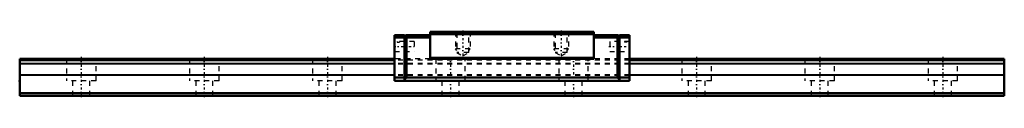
# Model space of a CAD drawing. Header units: millimetres. Extents: x -12 to 188, y 0 to 13.
import ezdxf

# ---------------------------------------------------------------- set-up
doc = ezdxf.new("R2010")
doc.units = ezdxf.units.MM
doc.linetypes.add('Center', pattern=[1.5, 0.45, -0.5, 0.05, -0.5])
doc.linetypes.add('Dashed', pattern=[2, 1, -1])
for name, color, linetype, lineweight in [('2d ConnectionPoints', 7, 'Continuous', 50), ('AM_0', 7, 'Continuous', 50), ('AM_4', 3, 'Continuous', 25), ('AM_5', 3, 'Continuous', 25), ('AM_7', 7, 'Center', 25), ('AM_9', 6, 'Dashed', 25)]:
    doc.layers.add(name, color=color, linetype=linetype, lineweight=lineweight)

# ---------------------------------------------------------------- blocks, each defined once
blk = doc.blocks.new('1_RSX12NMUU1_Slider_0_in_RSX12NMUU200LMG1250W76150001_0')
at = {"layer": 'AM_0'}
for p, q in [((63.65, 12.3), (65.65, 12.3)), ((63.65, 12.3), (63.65, 3)), ((65.65, 12), (65.95, 12.3)), ((65.65, 12.3), (65.65, 3.3)), ((65.75, 12.1), (66.05, 11.8)), ((65.95, 12.3), (70.85, 12.3)), ((104.15, 13), (70.85, 13)), ((70.85, 13), (70.85, 7.5)), ((104.15, 12.5), (70.85, 12.5)), ((104.15, 13), (104.15, 7.5)), ((109.05, 12.3), (104.15, 12.3)), ((109.25, 12.1), (108.95, 11.8)), ((109.05, 12.3), (109.35, 12)), ((109.35, 3.3), (109.35, 12.3)), ((111.35, 12.3), (109.35, 12.3)), ((111.35, 12.3), (111.35, 3)), ((63.65, 11.8), (65.65, 11.8)), ((66.05, 3.7), (66.05, 11.8)), ((66.05, 11.8), (70.85, 11.8)), ((108.95, 11.8), (104.15, 11.8)), ((108.95, 11.8), (108.95, 3.7)), ((111.35, 11.8), (109.35, 11.8)), ((104.15, 7.7), (70.85, 7.7)), ((104.15, 7.5), (70.85, 7.5)), ((65.65, 3.7), (63.65, 3.7)), ((111.35, 3), (63.65, 3)), ((65.65, 3.3), (66.05, 3.7)), ((108.95, 3.7), (66.05, 3.7)), ((108.95, 3.7), (109.35, 3.3)), ((111.35, 3.7), (109.35, 3.7))]:
    blk.add_line(p, q, dxfattribs=at)
at = {"layer": 'AM_5', "linetype": 'Dashed'}
for p, q in [((76, 13), (76, 9.5)), ((79, 13), (79, 9.5)), ((96, 13), (96, 9.5)), ((99, 13), (99, 9.5)), ((79, 9.5), (76, 9.5)), ((76.27, 9.15), (76, 9.5)), ((78.73, 9.15), (79, 9.5)), ((99, 9.5), (96, 9.5)), ((96.27, 9.15), (96, 9.5)), ((98.73, 9.15), (99, 9.5))]:
    blk.add_line(p, q, dxfattribs=at)
at = {"layer": 'AM_7'}
for p, q in [((77.5, 13.25), (77.5, 7.84)), ((97.5, 13.25), (97.5, 7.84)), ((63.45, 10), (67.85, 10)), ((107.15, 10), (111.55, 10))]:
    blk.add_line(p, q, dxfattribs=at)
at = {"layer": 'AM_9'}
for p, q in [((76, 13), (76.27, 12.73)), ((76.27, 12.73), (76.27, 8.8)), ((78.73, 12.73), (76.27, 12.73)), ((78.73, 12.73), (79, 13)), ((78.73, 8.8), (78.73, 12.73)), ((96, 13), (96.27, 12.73)), ((96.27, 12.73), (96.27, 8.8)), ((98.73, 12.73), (96.27, 12.73)), ((98.73, 12.73), (99, 13)), ((98.73, 8.8), (98.73, 12.73)), ((67.65, 11), (63.65, 11)), ((64.15, 11), (64.15, 10.87)), ((64.15, 10.87), (64.65, 10.87)), ((64.65, 11), (64.65, 10.87)), ((67.65, 11), (67.65, 9)), ((111.35, 11), (107.35, 11)), ((107.35, 11), (107.35, 9)), ((110.35, 11), (110.35, 10.87)), ((110.85, 10.87), (110.35, 10.87)), ((110.85, 11), (110.85, 10.87)), ((63.65, 9), (67.65, 9)), ((76.27, 8.8), (77.5, 8.09)), ((78.73, 8.8), (76.27, 8.8)), ((77.5, 8.09), (78.73, 8.8)), ((96.27, 8.8), (97.5, 8.09)), ((98.73, 8.8), (96.27, 8.8)), ((97.5, 8.09), (98.73, 8.8)), ((107.35, 9), (111.35, 9)), ((70.85, 7.5), (63.65, 7.5)), ((111.35, 7.2), (63.65, 7.2)), ((111.35, 6.51), (63.65, 6.51)), ((111.35, 6.38), (63.65, 6.38)), ((111.35, 7.5), (104.15, 7.5)), ((111.35, 4.22), (63.65, 4.22)), ((111.35, 4.09), (63.65, 4.09))]:
    blk.add_line(p, q, dxfattribs=at)
blk = doc.blocks.new('2_RSX12M20012_5_Track_0_in_RSX12NMUU200LMG1250W76150001_0')
at = {"layer": 'AM_0'}
for p, q in [((63.65, 7.5), (-12.5, 7.5)), ((-12.5, 7.5), (-12.5, 0)), ((63.65, 7.2), (-12.5, 7.2)), ((187.5, 7.5), (111.35, 7.5)), ((187.5, 7.2), (111.35, 7.2)), ((187.5, 7.5), (187.5, 0)), ((187.5, 0.5), (-12.5, 0.5)), ((187.5, 0), (-12.5, 0))]:
    blk.add_line(p, q, dxfattribs=at)
at = {"layer": 'AM_4'}
for p, q in [((63.65, 6.51), (-12.5, 6.51)), ((63.65, 6.38), (-12.5, 6.38)), ((187.5, 6.51), (111.35, 6.51)), ((187.5, 6.38), (111.35, 6.38)), ((63.65, 4.22), (-12.5, 4.22)), ((63.65, 4.09), (-12.5, 4.09)), ((187.5, 4.22), (111.35, 4.22)), ((187.5, 4.09), (111.35, 4.09))]:
    blk.add_line(p, q, dxfattribs=at)
at = {"layer": 'AM_7'}
for p, q in [((0, 7.88), (0, -0.38)), ((25, 7.88), (25, -0.38)), ((50, 7.88), (50, -0.38)), ((75, 7.88), (75, -0.38)), ((100, 7.88), (100, -0.38)), ((125, 7.88), (125, -0.38)), ((150, 7.88), (150, -0.38)), ((175, 7.88), (175, -0.38))]:
    blk.add_line(p, q, dxfattribs=at)
at = {"layer": 'AM_9'}
for p, q in [((-3, 7.5), (-3, 3)), ((3, 3), (3, 7.5)), ((22, 7.5), (22, 3)), ((28, 3), (28, 7.5)), ((47, 7.5), (47, 3)), ((53, 3), (53, 7.5)), ((70.85, 7.5), (63.65, 7.5)), ((111.35, 7.2), (63.65, 7.2)), ((111.35, 6.51), (63.65, 6.51)), ((111.35, 6.38), (63.65, 6.38)), ((72, 7.5), (72, 3)), ((78, 3), (78, 7.5)), ((97, 7.5), (97, 3)), ((103, 3), (103, 7.5)), ((111.35, 7.5), (104.15, 7.5)), ((122, 7.5), (122, 3)), ((128, 3), (128, 7.5)), ((147, 7.5), (147, 3)), ((153, 3), (153, 7.5)), ((172, 7.5), (172, 3)), ((178, 3), (178, 7.5)), ((111.35, 4.22), (63.65, 4.22)), ((111.35, 4.09), (63.65, 4.09)), ((3, 3), (-3, 3)), ((-1.75, 3), (-1.75, 0)), ((1.75, 0), (1.75, 3)), ((28, 3), (22, 3)), ((23.25, 3), (23.25, 0)), ((26.75, 0), (26.75, 3)), ((53, 3), (47, 3)), ((48.25, 3), (48.25, 0)), ((51.75, 0), (51.75, 3)), ((73.25, 3), (73.25, 0)), ((76.75, 0), (76.75, 3)), ((98.25, 3), (98.25, 0)), ((101.75, 0), (101.75, 3)), ((128, 3), (122, 3)), ((123.25, 3), (123.25, 0)), ((126.75, 0), (126.75, 3)), ((153, 3), (147, 3)), ((148.25, 3), (148.25, 0)), ((151.75, 0), (151.75, 3)), ((178, 3), (172, 3)), ((173.25, 3), (173.25, 0)), ((176.75, 0), (176.75, 3))]:
    blk.add_line(p, q, dxfattribs=at)

msp = doc.modelspace()

# ---------------------------------------------------------------- linework, layer by layer
at = {"layer": '2d ConnectionPoints'}
for p in [(-12.5, 3), (0, 0), (0, 0)]:
    msp.add_point(p, dxfattribs=at)

# ---------------------------------------------------------------- block references
for name in ['1_RSX12NMUU1_Slider_0_in_RSX12NMUU200LMG1250W76150001_0', '2_RSX12M20012_5_Track_0_in_RSX12NMUU200LMG1250W76150001_0']:
    msp.add_blockref(name, (0, 0))

doc.saveas('drawing.dxf')
